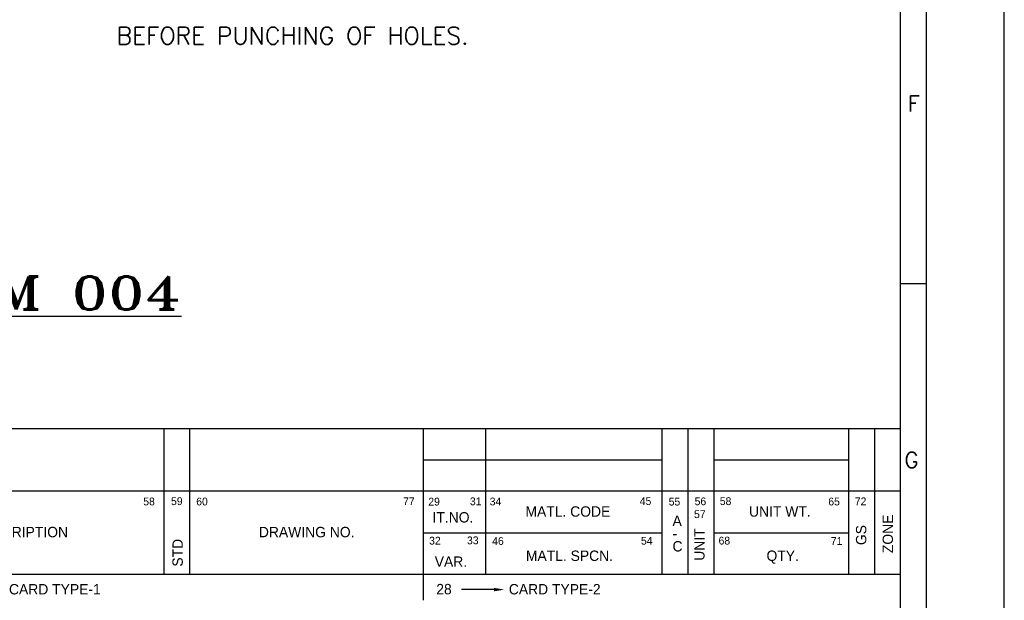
# Model space of a CAD drawing. Extents: x -78 to 847, y 1 to 655.
# Tile 8 of 10: x 638 to 847, y 106 to 229. Entities that reach past the tile are written whole.
import ezdxf

# ---------------------------------------------------------------- set-up
doc = ezdxf.new("R2010")
doc.units = 0
doc.header["$MEASUREMENT"] = 0
doc.layers.get('0').update_dxf_attribs({"linetype": 'CONTINUOUS'})
for name, color, linetype in [('FORMAT', 3, 'CONTINUOUS'), ('TAXT', 4, 'CONTINUOUS'), ('TEXT', 2, 'CONTINUOUS')]:
    doc.layers.add(name, color=color, linetype=linetype)
doc.styles.add('ROMANS', font='romans', dxfattribs={"width": 1.5, "height": 1.5})
doc.styles.add('ROMANT', font='romant.shx')

# ---------------------------------------------------------------- blocks, each defined once
blk = doc.blocks.new('BOM')
at = {"color": 71}
for p, q in [((-0.03, 44.36), (-204.03, 44.36)), ((-142.03, 44.36), (-142.03, 16.36)), ((-137.03, 44.36), (-137.03, 16.36)), ((-92.03, 44.36), (-92.03, 16.36)), ((-80.03, 44.36), (-80.03, 16.36)), ((-46.03, 44.36), (-46.03, 16.36)), ((-41.03, 44.36), (-41.03, 16.36)), ((-36.03, 44.36), (-36.03, 16.36)), ((-10.03, 44.36), (-10.03, 16.36)), ((-5.03, 44.36), (-5.03, 16.36)), ((-0.03, 16.36), (-0.03, 44.36)), ((-46.03, 38.36), (-92.03, 38.36)), ((-10.03, 38.36), (-36.03, 38.36)), ((-0.03, 32.36), (-204.03, 32.36)), ((-92.03, 24.36), (-46.03, 24.36)), ((-36.03, 24.36), (-10.03, 24.36)), ((-204.03, 16.36), (-0.03, 16.36)), ((-92.03, 16.36), (-92.03, 11.36)), ((-78.38, 13.42), (-84.61, 13.42))]:
    blk.add_line(p, q, dxfattribs=at)
blk.add_solid([(-78.38, 13.75), (-78.38, 13.09), (-76.38, 13.42)], dxfattribs=at)
for s, height, p in [('58', 1.5, (-145.97, 29.64)), ('59', 1.5, (-140.62, 29.7)), ('60', 1.5, (-135.76, 29.63)), ('77', 1.5, (-95.9, 29.68)), ('29', 1.5, (-91.04, 29.61)), ('31', 1.5, (-83.02, 29.67)), ('34', 1.5, (-79.21, 29.64)), ('45', 1.5, (-50.29, 29.7)), ('55', 1.5, (-44.71, 29.61)), ('56', 1.5, (-39.71, 29.67)), ('58', 1.5, (-34.86, 29.7)), ('65', 1.5, (-13.95, 29.63)), ('72', 1.5, (-8.84, 29.67)), ('MATL. CODE', 2, (-72.31, 27.46)), ('57', 1.5, (-39.83, 27.19)), ('UNIT WT.', 2, (-29.23, 27.46)), ('IT.NO.', 2, (-90.22, 26.34)), ('A', 2, (-43.97, 25.67)), ('DESCRIPTION', 2, (-178.75, 23.5)), ('DRAWING NO.', 2, (-123.69, 23.5)), ('32', 1.5, (-90.88, 22.09)), ('33', 1.5, (-83.58, 22.15)), ('46', 1.5, (-78.73, 22.02)), ('54', 1.5, (-50.05, 22.08)), ('-', 2, (-43.97, 23.21)), ('C', 2, (-43.97, 20.76)), ('68', 1.5, (-35.1, 22.1)), ('71', 1.5, (-13.47, 22.02)), ('MATL. SPCN.', 2, (-72.23, 18.94)), ('QTY.', 2, (-25.86, 18.94)), ('VAR.', 2, (-89.8, 17.81)), ('CARD TYPE-1', 2, (-171.85, 12.49)), ('28', 2, (-89.5, 12.51)), ('CARD TYPE-2', 2, (-75.52, 12.49))]:
    blk.add_text(s, height=height, dxfattribs=at).set_placement(p)
for s, p in [('ZONE', (-1.48, 20.44)), ('UNIT', (-37.8, 18.97)), ('GS', (-6.62, 21.99)), ('STD', (-138.35, 17.84))]:
    blk.add_text(s, height=2, rotation=90, dxfattribs=at).set_placement(p)
blk = doc.blocks.new('A$C4DC44A80')
at = {"color": 71}
for p, q in [((841, 0), (841, 594)), ((826, 15), (826, 579)), ((821, 20), (821, 574)), ((821, 156), (826, 156))]:
    blk.add_line(p, q, dxfattribs=at)
blk.add_blockref('BOM', (821.03, 83.64))
at = {"color": 71, "style": 'ROMANS'}
for s, p in [('F', (822.39, 189.15)), ('G', (821.79, 120.51))]:
    blk.add_text(s, height=3, dxfattribs=at).set_placement(p)

msp = doc.modelspace()

# ---------------------------------------------------------------- block references
at = {"layer": 'FORMAT', "xscale": 1.1, "yscale": 1.1, "zscale": 1.1}
msp.add_blockref('A$C4DC44A80', (-78.38, 1.35), dxfattribs=at)

# ---------------------------------------------------------------- texts
at = {"layer": 'TAXT', "color": 6, "style": 'ROMANT', "width": 1.3}
msp.add_text('%%UITEM 004', height=7, dxfattribs=at).set_placement((611.87, 167.43))
at = {"layer": 'TEXT', "color": 2, "style": 'ROMANS'}
msp.add_text('BEFORE PUNCHING OF HOLES.', height=3.65, dxfattribs=at).set_placement((658.53, 223.62, 16))

doc.saveas('drawing.dxf')
